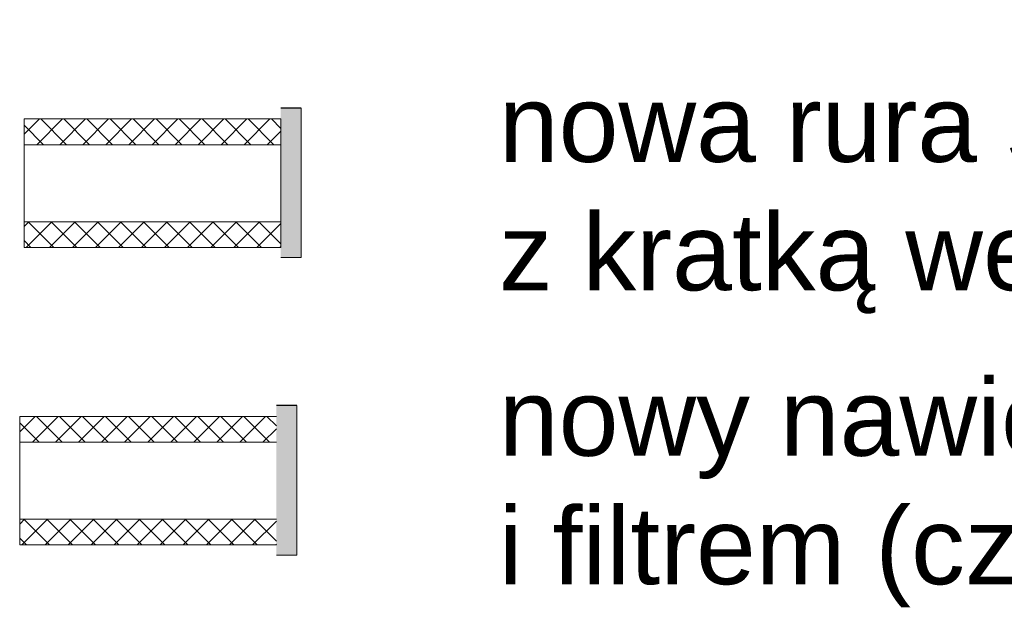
# Model space of a CAD drawing. Header units: metres. Extents: x 158874 to 185002, y -166493 to -154354.
# Tile 58 of 95: x 181898 to 182089, y -159880 to -159766. Entities that reach past the tile are written whole.
import ezdxf
from ezdxf import colors
from ezdxf.entities.mleader import LeaderData, LeaderLine
from ezdxf.math import Vec2, Vec3

# ---------------------------------------------------------------- set-up
doc = ezdxf.new("R2010")
doc.units = ezdxf.units.M
doc.layers.add('2 (średnia)', color=1, linetype='Continuous', lineweight=25)
doc.layers.add('wymiarowanie9', color=1, linetype='Continuous', lineweight=9)
doc.styles.get("Standard").update_dxf_attribs({"font": 'arial.ttf'})

msp = doc.modelspace()

# ---------------------------------------------------------------- hatches: boundary and pattern name
at = {"layer": 'wymiarowanie9', "ltscale": 0.2}
h = msp.add_hatch(color=256, dxfattribs=at)
h.dxf.hatch_style = 1
h.paths.add_polyline_path([(181952.37, -159783.06), (181948.37, -159783.06), (181948.37, -159812.15), (181952.37, -159812.15)])
h = msp.add_hatch(dxfattribs=at)
h.set_pattern_fill('ANSI37', color=256)
h.set_pattern_definition([(45, (1991.0454, -650.4206), (-2.24506403, 2.24506403), []), (135, (1991.0454, -650.4206), (-2.24506403, -2.24506403), [])])
h.paths.add_polyline_path([(181948.37, -159785.19), (181898.37, -159785.19), (181898.37, -159790.19), (181948.37, -159790.19)])
h.paths.add_polyline_path([(181948.37, -159805.19), (181898.37, -159805.19), (181898.37, -159810.19), (181948.37, -159810.19)])
h = msp.add_hatch(color=3, dxfattribs=at)
h.dxf.hatch_style = 1
h.paths.add_polyline_path([(181951.52, -159840.97), (181947.52, -159840.97), (181947.52, -159870.06), (181951.52, -159870.06)])
h = msp.add_hatch(dxfattribs=at)
h.set_pattern_fill('ANSI37', color=3)
h.set_pattern_definition([(45, (1990.195, -708.336), (-2.24506403, 2.24506403), []), (135, (1990.195, -708.336), (-2.24506403, -2.24506403), [])])
h.paths.add_polyline_path([(181947.52, -159843.1), (181897.52, -159843.1), (181897.52, -159848.1), (181947.52, -159848.1)])
h.paths.add_polyline_path([(181947.52, -159863.1), (181897.52, -159863.1), (181897.52, -159868.1), (181947.52, -159868.1)])

# ---------------------------------------------------------------- linework, layer by layer
at = {"layer": '2 (średnia)', "color": 1}
msp.add_line((181952.37, -159783.06), (181948.37, -159783.06), dxfattribs=at)
at = {"layer": '2 (średnia)', "color": 3}
msp.add_line((181951.52, -159840.97), (181947.52, -159840.97), dxfattribs=at)
at = {"layer": 'wymiarowanie9', "color": 1, "ltscale": 0.2}
for p, q in [((181948.37, -159783.06), (181952.37, -159783.06)), ((181952.37, -159783.06), (181952.37, -159812.15)), ((181898.37, -159785.19), (181948.37, -159785.19)), ((181898.37, -159790.19), (181948.37, -159790.19)), ((181898.37, -159805.19), (181948.37, -159805.19)), ((181898.37, -159810.19), (181948.37, -159810.19)), ((181952.37, -159812.15), (181948.37, -159812.15))]:
    msp.add_line(p, q, dxfattribs=at)
at = {"layer": 'wymiarowanie9', "ltscale": 0.2}
for p, q in [((181898.37, -159785.19), (181898.37, -159810.19)), ((181948.37, -159785.19), (181948.37, -159810.19))]:
    msp.add_line(p, q, dxfattribs=at)
at = {"layer": 'wymiarowanie9', "color": 3, "ltscale": 0.2}
for p, q in [((181947.52, -159840.97), (181951.52, -159840.97)), ((181951.52, -159840.97), (181951.52, -159870.06)), ((181897.52, -159843.1), (181947.52, -159843.1)), ((181897.52, -159843.1), (181897.52, -159868.1)), ((181897.52, -159848.1), (181947.52, -159848.1)), ((181897.52, -159863.1), (181947.52, -159863.1)), ((181897.52, -159868.1), (181947.52, -159868.1)), ((181951.52, -159870.06), (181947.52, -159870.06))]:
    msp.add_line(p, q, dxfattribs=at)

# ---------------------------------------------------------------- texts
at = {"layer": 'wymiarowanie9', "color": 0, "ltscale": 0.2, "char_height": 15, "attachment_point": 1}
for s, insert in [('nowa rura spiro %%C150 ocieplona wełną 5cm \\Pz kratką wentylacyjną z daszkiem oraz wentylatorem', (181990.85, -159778.54)), ('nowy nawietrzak ścienny %%C150 z anemostatem \\Pi filtrem (czerpnia powierza)', (181990.85, -159835.74))]:
    msp.add_mtext(s, dxfattribs=dict(at, insert=insert))

# ---------------------------------------------------------------- leaders
at = {"layer": 'wymiarowanie9', "color": 217, "ltscale": 0.2, "true_color": 0x93278f}
ml = msp.add_multileader_mtext('Standard', dxfattribs=at)
ml.set_content('\\A1;remont pom. 2.5\\P- wymiana płytek podłogowych z wykonaniem uszczelnienia \\Pfolią w płynie z wywinięciem na ściany min. 20cm\\P- wymiana płytek ściennych\\P- malowanie sufitów farbą lateksową\\P- wymiana deszczownic wraz z bateriami\\P- wymiana umywalki wraz z baterią + dołożenie  1szt.\\P- demontaż miski ustępowej oraz zbiornika elektrycznego na CWU\\P- wymiana wpustów podłogowych na liniowe\\P- wymiana drzwi na nowe wyposażone w otwory nawietrzające min. 220cm{\\H0.7x;\\S2^ ;}\\P- wymiana włącznika świateł + oświetlenia 3szt.\\P- wymiana wewnętrznych maskujących kratek wentylacyjnych\\P- wymiana wieszaków', color=(147, 39, 143))
ml.set_leader_properties()
ml.build(insert=Vec2(0, 0))
ml.multileader.update_dxf_attribs({"arrow_head_size": 12})
ctx = ml.context
ctx.base_point, ctx.char_height, ctx.arrow_head_size, ctx.plane_origin = Vec3(182000.43, -157718.44), 15, 12, Vec3(182586.6, -157666.75)
ctx.text_align_type = 2
notes = []
notes.append((ctx, [(1, (1, 1, 0), (182712.86, -157718.44), (-1, 0), 8, [(0, [(183048.38, -158055.11)], 0, [])])]))
ctx.mtext.insert, ctx.mtext.alignment, ctx.mtext.flow_direction = Vec3(182702.86, -157708.73), 3, 5
at = {"layer": 'wymiarowanie9', "color": 152, "ltscale": 0.2, "true_color": 0x2776bb}
ml = msp.add_multileader_mtext('Standard', dxfattribs=at)
ml.set_content('\\A1;remont pom. 2.1\\P- malowanie ścian farbą lateksową\\P- malowanie drewianych okładzin sufitowych farbą do drewna\\P- montaż wentylacji wywiewnej\\P- wykonanie otworów nawietrzających w drzwiach do pokoju min. 220cm{\\H0.7x;\\S2^ ;}', color=(39, 118, 187))
ml.set_leader_properties()
ml.build(insert=Vec2(0, 0))
ml.multileader.update_dxf_attribs({"arrow_head_size": 12})
ctx = ml.context
ctx.base_point, ctx.char_height, ctx.arrow_head_size, ctx.plane_origin = Vec3(181943.64, -159060.21), 15, 12, Vec3(182211.31, -159356.85)
ctx.text_align_type = 2
notes.append((ctx, [(1, (1, 1, 0), (182632.79, -159060.21), (-1, 0), 8, [(0, [(182823.98, -159105.32)], 0, [])])]))
ctx.mtext.insert, ctx.mtext.alignment, ctx.mtext.flow_direction = Vec3(182622.79, -159050.51), 3, 5
for ctx, leaders in notes:
    for number, flags, end, landing, length, lines in leaders:
        leader = LeaderData()
        leader.index, (leader.has_last_leader_line, leader.has_dogleg_vector, leader.attachment_direction) = number, flags
        leader.last_leader_point, leader.dogleg_vector, leader.dogleg_length = Vec3(end), Vec3(landing), length
        for number, points, colour, breaks in lines:
            line = LeaderLine()
            line.index, line.vertices, line.color, line.breaks = number, Vec3.list(points), colors.encode_raw_color(colour), breaks
            leader.lines.append(line)
        ctx.leaders.append(leader)

doc.saveas('drawing.dxf')
